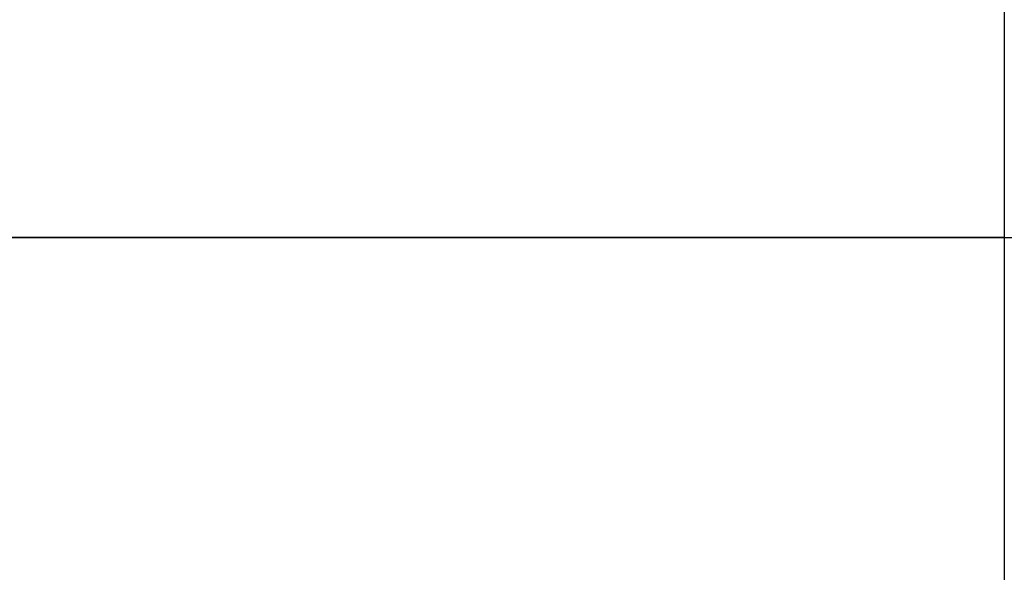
# Model space of a CAD drawing. Header units: millimetres. Extents: x -825 to -161, y -739 to 200.
# Tile 68 of 256: x -506.4224 to -506.3919, y -43.0315 to -43.0144. Entities that reach past the tile are written whole.
import ezdxf

# ---------------------------------------------------------------- set-up
doc = ezdxf.new("R2010")
doc.units = ezdxf.units.MM
doc.header["$MEASUREMENT"] = 0
doc.layers.add('Default', color=7, linetype='Continuous', true_color=0x000000)

# ---------------------------------------------------------------- blocks, each defined once
blk = doc.blocks.new('M3X10MM')
at = {"layer": 'Default'}
blk.add_line((2.4003, 0), (3.5, 0), dxfattribs=at)
at = {"layer": 'Default', "extrusion": (-7.98303e-16, 1, -8.38761e-48)}
blk.add_arc((0, 0), 3.5, 0, 180, dxfattribs=at)
at = {"layer": 'Default', "extrusion": (-7.98303e-16, 1, 1.53695e-47)}
blk.add_arc((0, 0), 3.5, 180, 0, dxfattribs=at)
at = {"layer": 'Default', "extrusion": (4.49733e-17, 1, 0)}
blk.add_arc((0, 0, -1.031371), 2.468629, 0, 180, dxfattribs=at)
at = {"layer": 'Default', "extrusion": (-4.49733e-17, 1, 0)}
blk.add_arc((0, 0, -1.031371), 2.468629, 180, 0, dxfattribs=at)
at = {"layer": 'Default'}
blk.add_arc((3.6, -2.162742), 1.6, 135, 180, dxfattribs=at)
blk.add_open_spline([(2.4003, 0, -0.381), (2.4003, 0), (2.4003, 0, 0.381)], degree=2, dxfattribs=at)
blk = doc.blocks.new('M_COVER_ASM')
at = {"layer": 'Default', "rotation": 180}
blk.add_blockref('M3X10MM', (133.550939, 12.220803, 32.04294), dxfattribs=at)

msp = doc.modelspace()

# ---------------------------------------------------------------- block references
at = {"layer": 'Default', "extrusion": (0, -1, 0), "xscale": 1.342608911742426, "yscale": 1.342608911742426, "zscale": 1.342608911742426, "rotation": 359.9998767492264}
msp.add_blockref('M_COVER_ASM', (-682.475903, 20.483796), dxfattribs=at)

doc.saveas('drawing.dxf')
